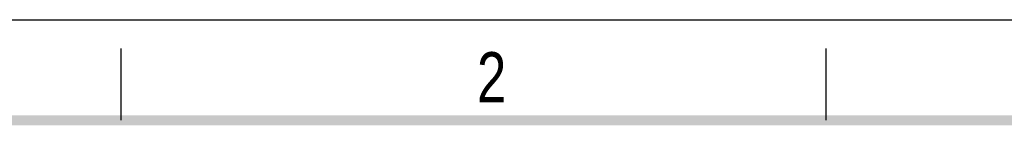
# Model space of a CAD drawing. Header units: millimetres. Extents: x 0 to 210, y 0 to 297.
# Tile 28 of 31: x 49 to 117, y 290 to 297. Entities that reach past the tile are written whole.
import ezdxf

# ---------------------------------------------------------------- set-up
doc = ezdxf.new("R2010")
doc.units = ezdxf.units.MM
doc.header["$LTSCALE"] = 19.36
doc.layers.get('0').update_dxf_attribs({"linetype": 'CONTINUOUS'})
doc.styles.add('TEXTSTYLE_2', font='txt', dxfattribs={"width": 0.75})

msp = doc.modelspace()

# ---------------------------------------------------------------- linework, layer by layer
at = {"color": 2, "linetype": 'CONTINUOUS'}
for p, q in [((0, 297), (210, 297)), ((56, 290), (56, 295)), ((105, 290), (105, 295))]:
    msp.add_line(p, q, dxfattribs=at)
at = {"color": 7, "linetype": 'CONTINUOUS', "const_width": 0.7}
msp.add_lwpolyline([(7, 290), (203, 290)], dxfattribs=at)

# ---------------------------------------------------------------- texts
at = {"color": 5, "linetype": 'CONTINUOUS', "style": 'TEXTSTYLE_2', "width": 0.785714}
msp.add_text('2', height=3.5, dxfattribs=at).set_placement((80.73138, 291.23958))

doc.saveas('drawing.dxf')
